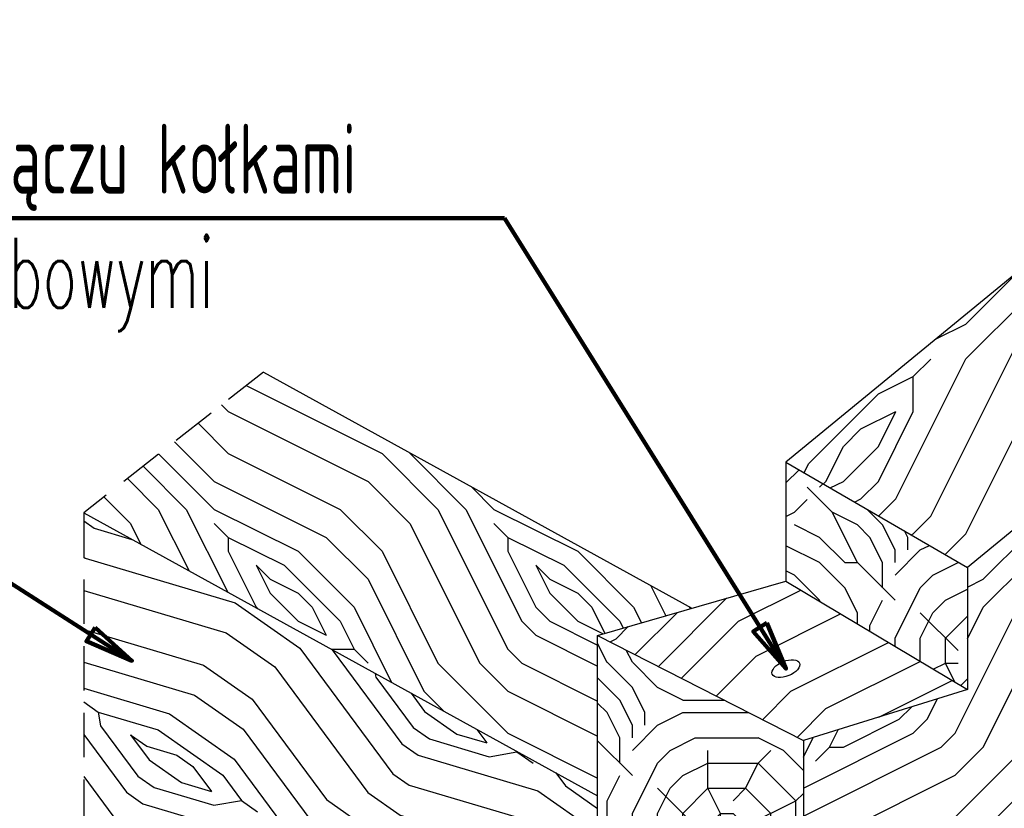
# Model space of a CAD drawing. Header units: centimetres. Extents: x -8002 to -6952, y -9103 to -4648.
# Tile 15 of 35: x -7424 to -7353, y -7062 to -7006. Entities that reach past the tile are written whole.
import ezdxf

# ---------------------------------------------------------------- set-up
doc = ezdxf.new("R2010")
doc.units = ezdxf.units.CM
doc.linetypes.add('DASHED', pattern=[19.05, 12.7, -6.35])
for name, color, linetype in [('hatch_R&F', 4, 'Continuous'), ('odnośniki_R&F', 8, 'Continuous'), ('opisy_R&F', 3, 'Continuous'), ('widoki_przerywana_R&F', 4, 'DASHED'), ('wymiary_R&F', 3, 'Continuous')]:
    doc.layers.add(name, color=color, linetype=linetype)
doc.styles.get("Standard").update_dxf_attribs({"font": 'simplex.shx', "width": 0.6})
doc.dimstyles.new('PRĘTY 25', dxfattribs={"dimscale": 2.5, "dimtxt": 1.6, "dimasz": 0.4, "dimexe": 0, "dimexo": 0, "dimgap": 0.5, "dimtad": 1, "dimdec": 1, "dimlfac": 10, "dimrnd": 10, "dimzin": 12, "dimdsep": 46, "dimtxsty": 'Standard', "dimblk1": 'W', "dimblk2": 'W', "dimsah": 1, "dimcen": 0, "dimdle": 10, "dimse1": 1, "dimse2": 1, "dimsd1": 1, "dimsd2": 1, "dimclrd": 7, "dimclre": 256, "dimclrt": 256, "dimaunit": 1, "dimadec": 0, "dimazin": 0, "dimtfac": 8e-05, "dimtdec": 1, "dimtix": 1, "dimtmove": 2, "dimatfit": 3, "dimldrblk": 'W', "dimfxl": 1, "dimtolj": 1, "dimtzin": 9, "dimarcsym": 0})
pattern_1 = [(0, (-1545.018, -2217.8), (25, 25), [1.25, -23.75]), (90, (-1535.018, -2209.05), (-25, 25), [2.5, -22.5]), (45, (-1540.018, -2211.55), (0, 25), [1.7675, -5.3025, 1.7675, -3.535, 12.375, -10.60784]), (45, (-1546.268, -2219.05), (0, 25), [1.76775, -3.5355, 1.76775, -28.28434]), (45, (-1537.518, -2216.55), (0, 25), [1.76775, -33.58759]), (45, (-1535.018, -2217.8), (0, 25), [1.76775, -33.58759]), (45, (-1538.768, -2215.3), (0, 25), [1.76775, -33.58759]), (45, (-1540.018, -2214.05), (0, 25), [3.5355, -31.81984]), (45, (-1533.768, -2195.3), (0, 25), [3.5355, -31.81984]), (45, (-1542.518, -2212.8), (0, 25), [7.071, -28.28434]), (45, (-1543.768, -2211.55), (0, 25), [7.071, -28.28434]), (45, (-1527.518, -2204.05), (0, 25), [7.071, -28.28434]), (45, (-1545.018, -2209.05), (0, 25), [5.3033, -30.05204]), (45, (-1550.018, -2205.3), (0, 25), [5.3033, -30.05204]), (45, (-1547.518, -2207.8), (0, 25), [5.3033, -30.05204]), (45, (-1531.268, -2200.3), (0, 25), [8.838835, -26.5165]), (45, (-1533.768, -2199.05), (0, 25), [8.838835, -26.5165]), (45, (-1531.268, -2205.3), (0, 25), [12.37437, -22.98097]), (26.56505, (-1542.518, -2215.3), (25, 1e-08), [2.795085, -53.106615]), (26.56505, (-1537.518, -2207.8), (25, 1e-08), [2.795085, -53.106615]), (26.56505, (-1538.768, -2210.3), (25, 1e-08), [2.795085, -53.106615]), (26.56505, (-1543.768, -2217.8), (25, 1e-08), [5.59017, -50.31153]), (26.56505, (-1538.768, -2206.55), (25, 1e-08), [8.385255, -47.516445]), (26.56505, (-1541.268, -2205.3), (25, 1e-08), [11.18034, -44.72136]), (26.56505, (-1543.768, -2204.05), (25, 1e-08), [11.18034, -44.72136]), (26.56505, (-1547.518, -2196.55), (25, 1e-08), [11.18034, -44.72136]), (26.56505, (-1547.518, -2199.05), (25, 1e-08), [13.975425, -41.926274]), (26.56505, (-1546.268, -2201.55), (25, 1e-08), [13.975425, -41.926274]), (63.43495, (-1537.518, -2211.55), (1e-09, 25), [2.795085, -53.106614]), (63.43495, (-1541.268, -2214.05), (1e-09, 25), [2.795085, -53.106614]), (63.43495, (-1545.018, -2217.8), (1e-09, 25), [5.59017, -50.31153]), (63.43495, (-1537.518, -2214.05), (1e-09, 25), [5.59017, -50.31153]), (63.43495, (-1547.518, -2219.05), (1e-09, 25), [8.385255, -47.516445]), (63.43495, (-1550.018, -2219.05), (1e-09, 25), [11.18034, -44.72136]), (63.43495, (-1527.518, -2217.8), (1e-09, 25), [11.18034, -44.72136]), (63.43495, (-1536.268, -2215.3), (1e-09, 25), [11.18034, -44.72136]), (63.43495, (-1531.268, -2217.8), (1e-09, 25), [13.975425, -41.926274]), (63.43495, (-1533.768, -2216.55), (1e-09, 25), [13.975425, -41.926274])]

# ---------------------------------------------------------------- blocks, each defined once
blk = doc.blocks.new('W')
at = {"lineweight": 18}
for p, q in [((66734.272, -158580.872), (66863.494, -158581.143)), ((66733.14, -158581.999), (66732.869, -158711.221))]:
    blk.add_line(p, q, dxfattribs=at)
for radius in [3.765, 2.447]:
    blk.add_circle((66798.503, -158672.515), radius, dxfattribs=at)
for centre, radius, start, end in [((66734.269, -158582.001), 1.129, 89.8798, 179.8798), ((66862.505, -158583.964), 2.824, 16.7493, 89.8798), ((66863.488, -158583.966), 2.824, 16.545, 89.8798), ((66805.956, -158667.717), 85.33, 64.98828, 86.63544), ((66799.917, -158770.445), 188.235, 76.25086, 86.63543), ((66786.8, -158606.748), 81.882, 341.53714, 16.7493), ((66786.8, -158606.748), 82.824, 341.53714, 16.54501), ((66805.956, -158667.717), 84.154, 64.98828, 128.20069), ((66805.956, -158667.717), 81.801, 68.48995, 128.20069), ((66838.392, -158613.201), 26.353, 6.1436, 76.2509), ((66825.597, -158617.882), 28.235, 68.49, 110.1351), ((66829.599, -158617.043), 29.412, 17.0473, 64.9883), ((66857.996, -158706.248), 122.353, 110.1351, 143.97002), ((66829.599, -158617.043), 28.235, 17.0473, 64.9883), ((66768.465, -158620.076), 23.529, 128.2007, 152.2825), ((66768.465, -158620.076), 21.176, 128.2007, 152.2825), ((66807.753, -158625.116), 21.176, 71.1464, 130.05), ((66801.224, -158644.236), 41.38, 19.4301, 71.1464), ((66816.102, -158621.181), 43.529, 334.0837, 17.0473), ((66945.529, -158789.02), 235.294, 130.05004, 136.60143), ((66816.102, -158621.181), 42.353, 334.0837, 17.0473), ((66762.615, -158617.002), 16.921, 152.2825, 197.573), ((66762.615, -158617.002), 14.568, 152.2825, 197.573), ((66806.22, -158618.367), 58.918, 332.83643, 7.79053), ((66927.732, -158571.3), 185.882, 195.6602, 198.49274), ((66927.732, -158571.3), 188.235, 195.6602, 198.49274), ((66733.52, -158580.493), 128.235, 314.87977, 339.83879), ((66830.601, -158628.26), 23.569, 333.8014, 8.7092), ((66857.996, -158706.248), 114.824, 136.60143, 154.98438), ((66743.861, -158632.797), 8, 340.0899, 18.4927), ((66820.278, -158637.515), 21.176, 326.9725, 19.4301), ((66743.861, -158632.797), 5.647, 340.0899, 18.4927), ((66733.142, -158580.869), 141.176, 291.28942, 338.47012), ((66733.142, -158580.869), 142.118, 291.28942, 338.49166), ((66812.327, -158673.031), 65.882, 143.97002, 193.16671), ((66926.154, -158698.822), 188.235, 160.08992, 177.01679), ((66837.529, -158667.136), 94.118, 159.86028, 196.56363), ((66837.529, -158667.136), 91.765, 159.86028, 193.16671), ((66733.52, -158580.493), 131.765, 314.87977, 333.80136), ((66733.142, -158580.869), 134.588, 318.23663, 334.08368), ((66733.142, -158580.869), 135.765, 318.43708, 334.08368), ((66733.142, -158580.869), 125.106, 292.5922, 326.97255), ((66788.059, -158673.613), 37.647, 154.9844, 188.6731), ((66833.529, -158672.395), 1.882, 13.4726, 103.137), ((66835.24, -158679.727), 9.412, 103.137, 134.8798), ((66733.142, -158580.869), 128.235, 289.92076, 315.118), ((66826.207, -158674.149), 9.412, 314.1224, 13.4726), ((66733.142, -158580.869), 132.706, 291.38849, 315.99781), ((66733.142, -158580.869), 131.765, 295.95818, 315.11162), ((66772.707, -158675.954), 22.118, 188.6731, 292.5922), ((66764.527, -158689.081), 26.353, 179.8798, 260.1733), ((66764.86, -158688.749), 18.303, 196.5636, 252.8378), ((66780.501, -158678.15), 23.569, 261.0503, 295.9582), ((66758.795, -158634.636), 73.412, 279.6886, 288.0475), ((66766.904, -158682.132), 25.229, 252.8378, 279.6886), ((66735.694, -158710.244), 2.824, 179.8798, 253.0102), ((66735.692, -158711.227), 2.824, 179.8798, 253.2145), ((66758.795, -158634.636), 81.882, 253.01024, 288.2224), ((66758.795, -158634.636), 82.824, 253.21454, 288.2224), ((66767.11, -158682.395), 33.412, 257.7647, 281.3719)]:
    blk.add_arc(centre, radius, start, end, dxfattribs=at)

msp = doc.modelspace()

# ---------------------------------------------------------------- hatches: boundary and pattern name
at = {"layer": 'hatch_R&F'}
h = msp.add_hatch(dxfattribs=at)
h.set_pattern_fill('woodface', color=256, scale=25, pattern_type=2)
h.set_pattern_definition(pattern_1)
h.paths.add_polyline_path([(-7317.607, -7013.536), (-7330.589, -7006.021), (-7369.113, -7037.669), (-7356.132, -7045.184)])
h = msp.add_hatch(dxfattribs=at)
h.set_pattern_fill('woodface', color=256, scale=20, pattern_type=2)
h.set_pattern_definition([(0, (-1546.018, -2218.05), (20, 20), [1, -19]), (90, (-1538.018, -2211.05), (-20, 20), [2, -18]), (45, (-1542.018, -2213.05), (0, 20), [1.414, -4.242, 1.414, -2.828, 9.9, -8.486271]), (45, (-1547.018, -2219.05), (0, 20), [1.4142, -2.8284, 1.4142, -22.62747]), (45, (-1540.018, -2217.05), (0, 20), [1.4142, -26.87007]), (45, (-1538.018, -2218.05), (0, 20), [1.4142, -26.87007]), (45, (-1541.018, -2216.05), (0, 20), [1.4142, -26.87007]), (45, (-1542.018, -2215.05), (0, 20), [2.8284, -25.45587]), (45, (-1537.018, -2200.05), (0, 20), [2.8284, -25.45587]), (45, (-1544.018, -2214.05), (0, 20), [5.6568, -22.62747]), (45, (-1545.018, -2213.05), (0, 20), [5.6568, -22.62747]), (45, (-1532.018, -2207.05), (0, 20), [5.6568, -22.62747]), (45, (-1546.018, -2211.05), (0, 20), [4.24264, -24.04163]), (45, (-1550.018, -2208.05), (0, 20), [4.24264, -24.04163]), (45, (-1548.018, -2210.05), (0, 20), [4.24264, -24.04163]), (45, (-1535.018, -2204.05), (0, 20), [7.07107, -21.213203]), (45, (-1537.018, -2203.05), (0, 20), [7.07107, -21.213203]), (45, (-1535.018, -2208.05), (0, 20), [9.899495, -18.384776]), (26.56505, (-1544.018, -2216.05), (20, 8e-09), [2.23607, -42.48529]), (26.56505, (-1540.018, -2210.05), (20, 8e-09), [2.23607, -42.48529]), (26.56505, (-1541.018, -2212.05), (20, 8e-09), [2.23607, -42.48529]), (26.56505, (-1545.018, -2218.05), (20, 8e-09), [4.472136, -40.249224]), (26.56505, (-1541.018, -2209.05), (20, 8e-09), [6.708204, -38.013156]), (26.56505, (-1543.018, -2208.05), (20, 8e-09), [8.94427, -35.77709]), (26.56505, (-1545.018, -2207.05), (20, 8e-09), [8.94427, -35.77709]), (26.56505, (-1548.018, -2201.05), (20, 8e-09), [8.94427, -35.77709]), (26.56505, (-1548.018, -2203.05), (20, 8e-09), [11.18034, -33.54102]), (26.56505, (-1547.018, -2205.05), (20, 8e-09), [11.18034, -33.54102]), (63.43495, (-1540.018, -2213.05), (1e-09, 20), [2.23607, -42.48529]), (63.43495, (-1543.018, -2215.05), (1e-09, 20), [2.23607, -42.48529]), (63.43495, (-1546.018, -2218.05), (1e-09, 20), [4.472136, -40.249224]), (63.43495, (-1540.018, -2215.05), (1e-09, 20), [4.472136, -40.249224]), (63.43495, (-1548.018, -2219.05), (1e-09, 20), [6.708204, -38.013156]), (63.43495, (-1550.018, -2219.05), (1e-09, 20), [8.94427, -35.77709]), (63.43495, (-1532.018, -2218.05), (1e-09, 20), [8.94427, -35.77709]), (63.43495, (-1539.018, -2216.05), (1e-09, 20), [8.94427, -35.77709]), (63.43495, (-1535.018, -2218.05), (1e-09, 20), [11.18034, -33.54102]), (63.43495, (-1537.018, -2217.05), (1e-09, 20), [11.18034, -33.54102])])
h.paths.add_polyline_path([(-7317.607, -7013.536), (-7356.132, -7045.184), (-7356.132, -7053.928), (-7367.868, -7057.569), (-7367.868, -7071.687), (-7354.887, -7063.297), (-7354.887, -7073.364), (-7317.607, -7039.527)])
h = msp.add_hatch(dxfattribs=at)
h.set_pattern_fill('woodface', color=256, scale=20, angle=270, pattern_type=2)
h.set_pattern_definition([(270, (-1549.018, -2223.05), (20, -20), [1, -19]), (360, (-1542.018, -2231.05), (20, 20), [2, -18]), (315, (-1544.018, -2227.05), (20, -4e-15), [1.414, -4.242, 1.414, -2.828, 9.9, -8.486271]), (315, (-1550.018, -2222.05), (20, -4e-15), [1.4142, -2.8284, 1.4142, -22.62747]), (315, (-1548.018, -2229.05), (20, -4e-15), [1.4142, -26.87007]), (315, (-1549.018, -2231.05), (20, -4e-15), [1.4142, -26.87007]), (315, (-1547.018, -2228.05), (20, -4e-15), [1.4142, -26.87007]), (315, (-1546.018, -2227.05), (20, -4e-15), [2.8284, -25.45587]), (315, (-1531.018, -2232.05), (20, -4e-15), [2.8284, -25.45587]), (315, (-1545.018, -2225.05), (20, -4e-15), [5.6568, -22.62747]), (315, (-1544.018, -2224.05), (20, -4e-15), [5.6568, -22.62747]), (315, (-1538.018, -2237.05), (20, -4e-15), [5.6568, -22.62747]), (315, (-1542.018, -2223.05), (20, -4e-15), [4.24264, -24.04163]), (315, (-1539.018, -2219.05), (20, -4e-15), [4.24264, -24.04163]), (315, (-1541.018, -2221.05), (20, -4e-15), [4.24264, -24.04163]), (315, (-1535.018, -2234.05), (20, -4e-15), [7.07107, -21.213203]), (315, (-1534.018, -2232.05), (20, -4e-15), [7.07107, -21.213203]), (315, (-1539.018, -2234.05), (20, -4e-15), [9.899495, -18.384776]), (296.56505, (-1547.018, -2225.05), (8e-09, -20), [2.23607, -42.48529]), (296.56505, (-1541.018, -2229.05), (8e-09, -20), [2.23607, -42.48529]), (296.56505, (-1543.018, -2228.05), (8e-09, -20), [2.23607, -42.48529]), (296.56505, (-1549.018, -2224.05), (8e-09, -20), [4.472136, -40.249224]), (296.56505, (-1540.018, -2228.05), (8e-09, -20), [6.708204, -38.013156]), (296.56505, (-1539.018, -2226.05), (8e-09, -20), [8.94427, -35.77709]), (296.56505, (-1538.018, -2224.05), (8e-09, -20), [8.94427, -35.77709]), (296.56505, (-1532.018, -2221.05), (8e-09, -20), [8.94427, -35.77709]), (296.56505, (-1534.018, -2221.05), (8e-09, -20), [11.18034, -33.54102]), (296.56505, (-1536.018, -2222.05), (8e-09, -20), [11.18034, -33.54102]), (333.43495, (-1544.018, -2229.05), (20, -1e-09), [2.23607, -42.48529]), (333.43495, (-1546.018, -2226.05), (20, -1e-09), [2.23607, -42.48529]), (333.43495, (-1549.018, -2223.05), (20, -1e-09), [4.472136, -40.249224]), (333.43495, (-1546.018, -2229.05), (20, -1e-09), [4.472136, -40.249224]), (333.43495, (-1550.018, -2221.05), (20, -1e-09), [6.708204, -38.013156]), (333.43495, (-1550.018, -2219.05), (20, -1e-09), [8.94427, -35.77709]), (333.43495, (-1549.018, -2237.05), (20, -1e-09), [8.94427, -35.77709]), (333.43495, (-1547.018, -2230.05), (20, -1e-09), [8.94427, -35.77709]), (333.43495, (-1549.018, -2234.05), (20, -1e-09), [11.18034, -33.54102]), (333.43495, (-1548.018, -2232.05), (20, -1e-09), [11.18034, -33.54102])])
h.paths.add_polyline_path([(-7375.847, -7048.11), (-7406.482, -7031.221), (-7419.343, -7041.292), (-7382.58, -7061.527), (-7382.58, -7050.051)])
h = msp.add_hatch(dxfattribs=at)
h.set_pattern_fill('logend', color=256, scale=18, pattern_type=2)
h.set_pattern_definition([(0, (-1543.718, -2219.05), (18, 18), [5.4, -12.6]), (0, (-1543.718, -2218.15), (18, 18), [5.4, -12.6]), (0, (-1542.818, -2216.35), (18, 18), [3.6, -14.4]), (0, (-1541.918, -2214.55), (18, 18), [2.7, -15.3]), (0, (-1541.918, -2212.75), (18, 18), [1.8, -16.2]), (0, (-1546.418, -2210.95), (18, 18), [0.9, -4.5, 0.9, -11.7]), (0, (-1543.718, -2210.05), (18, 18), [0.9, -7.2, 2.7, -7.2]), (0, (-1540.118, -2209.15), (18, 18), [0.9, -0.9, 0.9, -15.3]), (0, (-1541.018, -2208.25), (18, 18), [0.9, -17.1]), (0, (-1541.918, -2206.45), (18, 18), [2.7, -15.3]), (0, (-1541.918, -2204.65), (18, 18), [3.6, -14.4]), (0, (-1542.818, -2202.85), (18, 18), [4.5, -5.4, 0.9, -7.2]), (90, (-1550.018, -2213.65), (-18, 18), [0.9, -1.8, 4.5, -10.8]), (90, (-1549.118, -2211.85), (-18, 18), [0.9, -0.9, 2.7, -13.5]), (90, (-1548.218, -2204.65), (-18, 18), [1.8, -16.2]), (90, (-1547.318, -2211.85), (-18, 18), [3.6, -5.4, 0.9, -8.1]), (90, (-1546.418, -2201.95), (-18, 18), [0.9, -17.1]), (90, (-1545.518, -2210.95), (-18, 18), [2.7, -15.3]), (90, (-1543.718, -2210.05), (-18, 18), [1.8, -16.2]), (90, (-1541.918, -2210.05), (-18, 18), [0.9, -2.7, 2.7, -11.7]), (90, (-1541.018, -2209.15), (-18, 18), [0.9, -17.1]), (90, (-1540.118, -2212.75), (-18, 18), [2.52, -15.48]), (90, (-1539.218, -2216.35), (-18, 18), [1.8, -16.2]), (90, (-1537.418, -2209.15), (-18, 18), [0.9, -17.1]), (90, (-1535.618, -2210.05), (-18, 18), [2.7, -15.3]), (90, (-1533.818, -2210.05), (-18, 18), [2.7, -15.3]), (45, (-1536.518, -2217.25), (0, 18), [1.27278, -1.27278, 1.27278, -21.637504]), (45, (-1540.118, -2212.75), (0, 18), [2.54556, -22.910284]), (45, (-1547.318, -2203.75), (0, 18), [2.54556, -22.910284]), (45, (-1543.718, -2208.25), (0, 18), [2.54556, -22.910284]), (45, (-1542.818, -2211.85), (0, 18), [2.54556, -22.910284]), (45, (-1537.418, -2215.45), (0, 18), [2.54556, -22.910284]), (45, (-1539.218, -2214.55), (0, 18), [3.818376, -21.63747]), (45, (-1544.618, -2206.45), (0, 18), [1.27278, -24.183064]), (45, (-1545.518, -2204.65), (0, 18), [1.27278, -24.183064]), (45, (-1538.318, -2204.65), (0, 18), [1.27278, -24.183064]), (45, (-1545.518, -2213.65), (0, 18), [1.27278, -24.183064]), (45, (-1535.618, -2207.35), (0, 18), [1.27278, -24.183064]), (45, (-1541.918, -2209.15), (0, 18), [1.27278, -24.183064]), (45, (-1540.118, -2207.35), (0, 18), [1.27278, -24.183064]), (135, (-1541.018, -2210.95), (-18, 2e-15), [1.27278, -1.27278, 3.818376, -19.091908]), (135, (-1538.318, -2210.95), (-18, 2e-15), [1.27278, -24.183064]), (135, (-1538.318, -2217.25), (-18, 2e-15), [1.27278, -24.183064]), (135, (-1541.918, -2212.75), (-18, 2e-15), [1.27278, -24.183064]), (135, (-1539.218, -2209.15), (-18, 2e-15), [1.27278, -24.183064]), (135, (-1543.718, -2213.65), (-18, 2e-15), [1.27278, -24.183064]), (135, (-1536.518, -2213.65), (-18, 2e-15), [1.27278, -24.183064]), (135, (-1549.118, -2219.05), (-18, 2e-15), [1.27278, -24.183064]), (135, (-1548.218, -2218.15), (-18, 2e-15), [2.54556, -22.910284]), (135, (-1547.318, -2217.25), (-18, 2e-15), [2.54556, -22.910284]), (135, (-1545.518, -2217.25), (-18, 2e-15), [2.54556, -22.910284]), (135, (-1544.618, -2215.45), (-18, 2e-15), [2.54556, -22.910284]), (135, (-1537.418, -2208.25), (-18, 2e-15), [2.54556, -22.910284]), (135, (-1533.818, -2217.25), (-18, 2e-15), [2.54556, -22.910284]), (135, (-1532.918, -2202.85), (-18, 2e-15), [2.54556, -22.910284]), (135, (-1532.918, -2204.65), (-18, 2e-15), [2.54556, -22.910284]), (135, (-1534.718, -2205.55), (-18, 2e-15), [2.54556, -22.910284]), (135, (-1547.318, -2205.55), (-18, 2e-15), [3.818376, -21.63747]), (135, (-1535.618, -2207.35), (-18, 2e-15), [3.818376, -21.63747]), (26.56505, (-1545.518, -2201.95), (18, 7e-09), [2.0124, -38.236824]), (26.56505, (-1545.518, -2210.95), (18, 7e-09), [2.0124, -38.236824]), (26.56505, (-1543.718, -2205.55), (18, 7e-09), [2.0124, -38.236824]), (26.56505, (-1538.318, -2218.15), (18, 7e-09), [2.0124, -38.236824]), (26.56505, (-1539.218, -2216.35), (18, 7e-09), [2.0124, -38.236824]), (26.56505, (-1544.618, -2212.75), (18, 7e-09), [2.0124, -38.236824]), (26.56505, (-1544.618, -2203.75), (18, 7e-09), [2.0124, -38.236824]), (26.56505, (-1539.218, -2209.15), (18, 7e-09), [4.0248, -36.224424]), (63.43495, (-1539.218, -2206.45), (9e-10, 18), [2.0124, -38.236824]), (63.43495, (-1536.518, -2211.85), (9e-10, 18), [2.0124, -38.236824]), (63.43495, (-1545.518, -2208.25), (9e-10, 18), [2.0124, -38.236824]), (63.43495, (-1549.118, -2207.35), (9e-10, 18), [2.0124, -38.236824]), (63.43495, (-1538.318, -2210.95), (9e-10, 18), [2.0124, -38.236824]), (63.43495, (-1540.118, -2210.95), (9e-10, 18), [2.0124, -38.236824]), (63.43495, (-1547.318, -2208.25), (9e-10, 18), [4.0248, -36.224424]), (63.43495, (-1533.818, -2214.55), (9e-10, 18), [4.0248, -36.224424]), (63.43495, (-1535.618, -2213.65), (9e-10, 18), [4.0248, -36.224424]), (116.56505, (-1550.018, -2216.35), (-7e-09, 18), [2.0124, -38.236824]), (116.56505, (-1550.018, -2206.45), (-7e-09, 18), [2.0124, -38.236824]), (116.56505, (-1546.418, -2219.05), (-7e-09, 18), [2.0124, -38.236824]), (116.56505, (-1548.218, -2202.85), (-7e-09, 18), [2.0124, -38.236824]), (116.56505, (-1546.418, -2213.65), (-7e-09, 18), [2.0124, -38.236824]), (116.56505, (-1542.818, -2211.85), (-7e-09, 18), [2.0124, -38.236824]), (116.56505, (-1541.018, -2208.25), (-7e-09, 18), [2.0124, -38.236824]), (116.56505, (-1549.118, -2215.45), (6e-06, 18.000003), [2.0124, -38.236824]), (116.56505, (-1544.618, -2212.75), (-7e-09, 18), [2.0124, -38.236824]), (116.56505, (-1539.218, -2214.55), (-7e-09, 18), [2.0124, -38.236824]), (116.56505, (-1537.418, -2212.75), (-7e-09, 18), [2.0124, -38.236824]), (116.56505, (-1533.818, -2207.35), (-7e-09, 18), [2.0124, -38.236824]), (116.56505, (-1547.318, -2201.95), (-7e-09, 18), [2.0124, -38.236824]), (116.56505, (-1550.018, -2202.85), (-7e-09, 18), [4.0248, -36.224424]), (116.56505, (-1547.318, -2215.45), (-7e-09, 18), [4.0248, -36.224424]), (153.43495, (-1550.018, -2218.15), (-18, 9e-10), [2.0124, -38.236824]), (153.43495, (-1534.718, -2219.05), (-18, 9e-10), [2.0124, -38.236824]), (153.43495, (-1535.618, -2210.05), (-18, 9e-10), [2.0124, -38.236824]), (153.43495, (-1542.818, -2216.35), (-18, 9e-10), [2.0124, -38.236824]), (153.43495, (-1543.718, -2218.15), (-18, 9e-10), [2.0124, -38.236824]), (153.43495, (-1541.918, -2214.55), (-18, 9e-10), [2.0124, -38.236824]), (153.43495, (-1536.518, -2203.75), (-18, 9e-10), [2.0124, -38.236824]), (153.43495, (-1534.718, -2202.85), (-18, 9e-10), [4.0248, -36.224424])])
h.paths.add_polyline_path([(-7356.132, -7053.928), (-7356.132, -7045.184), (-7369.113, -7037.669), (-7369.113, -7046.169)])
h = msp.add_hatch(dxfattribs=at)
h.set_pattern_fill('woodface', color=256, scale=20, angle=280, pattern_type=2)
h.set_pattern_definition([(280, (-1548.339, -2222.816), (23.16912, -16.22319), [1, -19]), (10, (-1540.056, -2229.479), (16.22319, 23.16912), [2, -18]), (325, (-1542.72, -2225.887), (19.696155, 3.472964), [1.414, -4.242, 1.414, -2.828, 9.9, -8.486271]), (325, (-1549.497, -2222.005), (19.696155, 3.472964), [1.4142, -2.8284, 1.4142, -22.62747]), (325, (-1546.312, -2228.551), (19.696155, 3.472964), [1.4142, -26.87007]), (325, (-1546.95, -2230.694), (19.696155, 3.472964), [1.4142, -26.87007]), (325, (-1545.501, -2227.392), (19.696155, 3.472964), [1.4142, -26.87007]), (325, (-1544.69, -2226.234), (19.696155, 3.472964), [2.8284, -25.45587]), (325, (-1529.05, -2228.553), (19.696155, 3.472964), [2.8284, -25.45587]), (325, (-1544.052, -2224.09), (19.696155, 3.472964), [5.6568, -22.62747]), (325, (-1543.241, -2222.932), (19.696155, 3.472964), [5.6568, -22.62747]), (325, (-1535.075, -2234.693), (19.696155, 3.472964), [5.6568, -22.62747]), (325, (-1541.445, -2221.6), (19.696155, 3.472964), [4.24264, -24.04163]), (325, (-1539.185, -2217.14), (19.696155, 3.472964), [4.24264, -24.04163]), (325, (-1540.808, -2219.457), (19.696155, 3.472964), [4.24264, -24.04163]), (325, (-1532.641, -2231.217), (19.696155, 3.472964), [7.07107, -21.213203]), (325, (-1532.004, -2229.074), (19.696155, 3.472964), [7.07107, -21.213203]), (325, (-1536.58, -2231.912), (19.696155, 3.472964), [9.899495, -18.384776]), (306.56505, (-1546.022, -2224.438), (3.472964, -19.696155), [2.23607, -42.48529]), (306.56505, (-1539.4185, -2227.335), (3.472964, -19.696155), [2.23607, -42.48529]), (306.56505, (-1541.562, -2226.698), (3.472964, -19.696155), [2.23607, -42.48529]), (306.56505, (-1548.165, -2223.8005), (3.472964, -19.696155), [4.472136, -40.249224]), (306.56505, (-1538.607, -2226.177), (3.472964, -19.696155), [6.708204, -38.013156]), (306.56505, (-1537.97, -2224.034), (3.472964, -19.696155), [8.94427, -35.77709]), (306.56505, (-1537.332, -2221.89), (3.472964, -19.696155), [8.94427, -35.77709]), (306.56505, (-1531.9445, -2217.894), (3.472964, -19.696155), [8.94427, -35.77709]), (306.56505, (-1533.914, -2218.241), (3.472964, -19.696155), [11.18034, -33.54102]), (306.56505, (-1535.71, -2219.573), (3.472964, -19.696155), [11.18034, -33.54102]), (343.43495, (-1542.373, -2227.856), (19.696155, 3.472964), [2.23607, -42.48529]), (343.43495, (-1544.8635, -2225.249), (19.696155, 3.472964), [2.23607, -42.48529]), (343.43495, (-1548.339, -2222.816), (19.696155, 3.472964), [4.472136, -40.249224]), (343.43495, (-1544.343, -2228.204), (19.696155, 3.472964), [4.472136, -40.249224]), (343.43495, (-1549.671, -2221.02), (19.696155, 3.472964), [6.708204, -38.013156]), (343.43495, (-1550.018, -2219.05), (19.696155, 3.472964), [8.94427, -35.77709]), (343.43495, (-1545.908, -2236.603), (19.696155, 3.472964), [8.94427, -35.77709]), (343.43495, (-1545.154, -2229.362), (19.696155, 3.472964), [8.94427, -35.77709]), (343.43495, (-1546.429, -2233.649), (19.696155, 3.472964), [11.18034, -33.54102]), (343.43495, (-1545.791, -2231.505), (19.696155, 3.472964), [11.18034, -33.54102])])
h.paths.add_polyline_path([(-7367.868, -7071.687), (-7382.58, -7071.787), (-7382.58, -7061.527), (-7419.343, -7041.292), (-7419.343, -7066.073), (-7382.484, -7087.412), (-7382.484, -7079.912), (-7367.868, -7087.381)])
h = msp.add_hatch(dxfattribs=at)
h.set_pattern_fill('woodface', color=256, scale=25, pattern_type=2)
h.set_pattern_definition(pattern_1)
h.paths.add_polyline_path([(-7367.868, -7057.569), (-7356.132, -7053.928), (-7369.113, -7046.169), (-7375.847, -7048.11), (-7382.58, -7050.051)])
h = msp.add_hatch(dxfattribs=at)
h.set_pattern_fill('logend', color=256, scale=18, pattern_type=2)
h.set_pattern_definition([(0, (-1544.512, -2213.586), (18, 18), [5.4, -12.6]), (0, (-1544.512, -2212.686), (18, 18), [5.4, -12.6]), (0, (-1543.612, -2210.886), (18, 18), [3.6, -14.4]), (0, (-1542.712, -2209.086), (18, 18), [2.7, -15.3]), (0, (-1542.712, -2207.286), (18, 18), [1.8, -16.2]), (0, (-1547.212, -2205.486), (18, 18), [0.9, -4.5, 0.9, -11.7]), (0, (-1544.512, -2204.586), (18, 18), [0.9, -7.2, 2.7, -7.2]), (0, (-1540.912, -2203.686), (18, 18), [0.9, -0.9, 0.9, -15.3]), (0, (-1541.812, -2202.786), (18, 18), [0.9, -17.1]), (0, (-1542.712, -2200.986), (18, 18), [2.7, -15.3]), (0, (-1542.712, -2199.186), (18, 18), [3.6, -14.4]), (0, (-1543.612, -2197.386), (18, 18), [4.5, -5.4, 0.9, -7.2]), (90, (-1550.812, -2208.186), (-18, 18), [0.9, -1.8, 4.5, -10.8]), (90, (-1549.912, -2206.386), (-18, 18), [0.9, -0.9, 2.7, -13.5]), (90, (-1549.012, -2199.186), (-18, 18), [1.8, -16.2]), (90, (-1548.112, -2206.386), (-18, 18), [3.6, -5.4, 0.9, -8.1]), (90, (-1547.212, -2196.486), (-18, 18), [0.9, -17.1]), (90, (-1546.312, -2205.486), (-18, 18), [2.7, -15.3]), (90, (-1544.512, -2204.586), (-18, 18), [1.8, -16.2]), (90, (-1542.712, -2204.586), (-18, 18), [0.9, -2.7, 2.7, -11.7]), (90, (-1541.812, -2203.686), (-18, 18), [0.9, -17.1]), (90, (-1540.912, -2207.286), (-18, 18), [2.52, -15.48]), (90, (-1540.012, -2210.886), (-18, 18), [1.8, -16.2]), (90, (-1538.212, -2203.686), (-18, 18), [0.9, -17.1]), (90, (-1536.412, -2204.586), (-18, 18), [2.7, -15.3]), (90, (-1534.612, -2204.586), (-18, 18), [2.7, -15.3]), (45, (-1537.312, -2211.786), (0, 18), [1.27278, -1.27278, 1.27278, -21.637504]), (45, (-1540.912, -2207.286), (0, 18), [2.54556, -22.910284]), (45, (-1548.112, -2198.286), (0, 18), [2.54556, -22.910284]), (45, (-1544.512, -2202.786), (0, 18), [2.54556, -22.910284]), (45, (-1543.612, -2206.386), (0, 18), [2.54556, -22.910284]), (45, (-1538.212, -2209.986), (0, 18), [2.54556, -22.910284]), (45, (-1540.012, -2209.086), (0, 18), [3.818376, -21.63747]), (45, (-1545.412, -2200.986), (0, 18), [1.27278, -24.183064]), (45, (-1546.312, -2199.186), (0, 18), [1.27278, -24.183064]), (45, (-1539.112, -2199.186), (0, 18), [1.27278, -24.183064]), (45, (-1546.312, -2208.186), (0, 18), [1.27278, -24.183064]), (45, (-1536.412, -2201.886), (0, 18), [1.27278, -24.183064]), (45, (-1542.712, -2203.686), (0, 18), [1.27278, -24.183064]), (45, (-1540.912, -2201.886), (0, 18), [1.27278, -24.183064]), (135, (-1541.812, -2205.486), (-18, 2e-15), [1.27278, -1.27278, 3.818376, -19.091908]), (135, (-1539.112, -2205.486), (-18, 2e-15), [1.27278, -24.183064]), (135, (-1539.112, -2211.786), (-18, 2e-15), [1.27278, -24.183064]), (135, (-1542.712, -2207.286), (-18, 2e-15), [1.27278, -24.183064]), (135, (-1540.012, -2203.686), (-18, 2e-15), [1.27278, -24.183064]), (135, (-1544.512, -2208.186), (-18, 2e-15), [1.27278, -24.183064]), (135, (-1537.312, -2208.186), (-18, 2e-15), [1.27278, -24.183064]), (135, (-1549.912, -2213.586), (-18, 2e-15), [1.27278, -24.183064]), (135, (-1549.012, -2212.686), (-18, 2e-15), [2.54556, -22.910284]), (135, (-1548.112, -2211.786), (-18, 2e-15), [2.54556, -22.910284]), (135, (-1546.312, -2211.786), (-18, 2e-15), [2.54556, -22.910284]), (135, (-1545.412, -2209.986), (-18, 2e-15), [2.54556, -22.910284]), (135, (-1538.212, -2202.786), (-18, 2e-15), [2.54556, -22.910284]), (135, (-1534.612, -2211.786), (-18, 2e-15), [2.54556, -22.910284]), (135, (-1533.712, -2197.386), (-18, 2e-15), [2.54556, -22.910284]), (135, (-1533.712, -2199.186), (-18, 2e-15), [2.54556, -22.910284]), (135, (-1535.512, -2200.086), (-18, 2e-15), [2.54556, -22.910284]), (135, (-1548.112, -2200.086), (-18, 2e-15), [3.818376, -21.63747]), (135, (-1536.412, -2201.886), (-18, 2e-15), [3.818376, -21.63747]), (26.56505, (-1546.312, -2196.486), (18, 7e-09), [2.0124, -38.236824]), (26.56505, (-1546.312, -2205.486), (18, 7e-09), [2.0124, -38.236824]), (26.56505, (-1544.512, -2200.086), (18, 7e-09), [2.0124, -38.236824]), (26.56505, (-1539.112, -2212.686), (18, 7e-09), [2.0124, -38.236824]), (26.56505, (-1540.012, -2210.886), (18, 7e-09), [2.0124, -38.236824]), (26.56505, (-1545.412, -2207.286), (18, 7e-09), [2.0124, -38.236824]), (26.56505, (-1545.412, -2198.286), (18, 7e-09), [2.0124, -38.236824]), (26.56505, (-1540.012, -2203.686), (18, 7e-09), [4.0248, -36.224424]), (63.43495, (-1540.012, -2200.986), (9e-10, 18), [2.0124, -38.236824]), (63.43495, (-1537.312, -2206.386), (9e-10, 18), [2.0124, -38.236824]), (63.43495, (-1546.312, -2202.786), (9e-10, 18), [2.0124, -38.236824]), (63.43495, (-1549.912, -2201.886), (9e-10, 18), [2.0124, -38.236824]), (63.43495, (-1539.112, -2205.486), (9e-10, 18), [2.0124, -38.236824]), (63.43495, (-1540.912, -2205.486), (9e-10, 18), [2.0124, -38.236824]), (63.43495, (-1548.112, -2202.786), (9e-10, 18), [4.0248, -36.224424]), (63.43495, (-1534.612, -2209.086), (9e-10, 18), [4.0248, -36.224424]), (63.43495, (-1536.412, -2208.186), (9e-10, 18), [4.0248, -36.224424]), (116.56505, (-1550.812, -2210.886), (-7e-09, 18), [2.0124, -38.236824]), (116.56505, (-1550.812, -2200.986), (-7e-09, 18), [2.0124, -38.236824]), (116.56505, (-1547.212, -2213.586), (-7e-09, 18), [2.0124, -38.236824]), (116.56505, (-1549.012, -2197.386), (-7e-09, 18), [2.0124, -38.236824]), (116.56505, (-1547.212, -2208.186), (-7e-09, 18), [2.0124, -38.236824]), (116.56505, (-1543.612, -2206.386), (-7e-09, 18), [2.0124, -38.236824]), (116.56505, (-1541.812, -2202.786), (-7e-09, 18), [2.0124, -38.236824]), (116.56505, (-1549.912, -2209.986), (6e-06, 18.000003), [2.0124, -38.236824]), (116.56505, (-1545.412, -2207.286), (-7e-09, 18), [2.0124, -38.236824]), (116.56505, (-1540.012, -2209.086), (-7e-09, 18), [2.0124, -38.236824]), (116.56505, (-1538.212, -2207.286), (-7e-09, 18), [2.0124, -38.236824]), (116.56505, (-1534.612, -2201.886), (-7e-09, 18), [2.0124, -38.236824]), (116.56505, (-1548.112, -2196.486), (-7e-09, 18), [2.0124, -38.236824]), (116.56505, (-1550.812, -2197.386), (-7e-09, 18), [4.0248, -36.224424]), (116.56505, (-1548.112, -2209.986), (-7e-09, 18), [4.0248, -36.224424]), (153.43495, (-1550.812, -2212.686), (-18, 9e-10), [2.0124, -38.236824]), (153.43495, (-1535.512, -2213.586), (-18, 9e-10), [2.0124, -38.236824]), (153.43495, (-1536.412, -2204.586), (-18, 9e-10), [2.0124, -38.236824]), (153.43495, (-1543.612, -2210.886), (-18, 9e-10), [2.0124, -38.236824]), (153.43495, (-1544.512, -2212.686), (-18, 9e-10), [2.0124, -38.236824]), (153.43495, (-1542.712, -2209.086), (-18, 9e-10), [2.0124, -38.236824]), (153.43495, (-1537.312, -2198.286), (-18, 9e-10), [2.0124, -38.236824]), (153.43495, (-1535.512, -2197.386), (-18, 9e-10), [4.0248, -36.224424])])
h.paths.add_polyline_path([(-7382.58, -7050.051), (-7382.58, -7061.527), (-7382.58, -7071.787), (-7367.868, -7071.687), (-7367.868, -7057.569)])

# ---------------------------------------------------------------- linework, layer by layer
at = {"layer": 'widoki_przerywana_R&F', "ltscale": 0.25}
msp.add_lwpolyline([(-7406.482, -7031.221), (-7419.343, -7041.292), (-7419.343, -7076.073)], dxfattribs=at)
at = {"layer": 'wymiary_R&F'}
for p, q in [((-7330.589, -7006.021), (-7369.113, -7037.669)), ((-7317.607, -7013.536), (-7356.132, -7045.184)), ((-7406.482, -7031.221), (-7375.847, -7048.11)), ((-7369.113, -7037.669), (-7356.132, -7045.184)), ((-7419.343, -7041.292), (-7382.58, -7061.527)), ((-7369.113, -7046.169), (-7356.132, -7053.928)), ((-7382.58, -7050.051), (-7367.868, -7057.569))]:
    msp.add_line(p, q, dxfattribs=at)
for points in [[(-7369.113, -7037.669), (-7369.113, -7046.169)], [(-7356.132, -7045.184), (-7356.132, -7053.928)], [(-7382.58, -7050.051), (-7369.113, -7046.169)], [(-7382.58, -7071.787), (-7382.58, -7050.051)], [(-7356.132, -7053.928), (-7367.868, -7057.569)], [(-7367.868, -7057.569), (-7367.868, -7071.687)]]:
    msp.add_lwpolyline(points, dxfattribs=at)
msp.add_ellipse((-7369.113, -7052.426), major_axis=(-0.977, -0.397), ratio=0.513032, dxfattribs=at)

# ---------------------------------------------------------------- texts
at = {"layer": 'opisy_R&F', "width": 0.6}
for s, p in [('bale dyblować w złączu kołkami ', (-7463.28, -7018.462)), ('modrzewiowymi/dębowymi', (-7463.28, -7026.621))]:
    msp.add_text(s, height=5, dxfattribs=at).set_placement(p)

# ---------------------------------------------------------------- leaders
at = {"layer": 'odnośniki_R&F'}
for points in [[(-7369.113, -7052.426), (-7389.236, -7020.213), (-7464.296, -7020.213)], [(-7415.89, -7051.861), (-7438.125, -7037.668), (-7553.35, -7037.668)]]:
    msp.add_leader(points, dimstyle='PRĘTY 25', override={"dimscale": 2.5, "dimtxt": 1.6, "dimasz": 1.4, "dimgap": 0.5, "dimtad": 0, "dimclrd": 256, "dimldrblk": 'ClosedBlank', "dimlwd": 65534}, dxfattribs=at)

doc.saveas('drawing.dxf')
